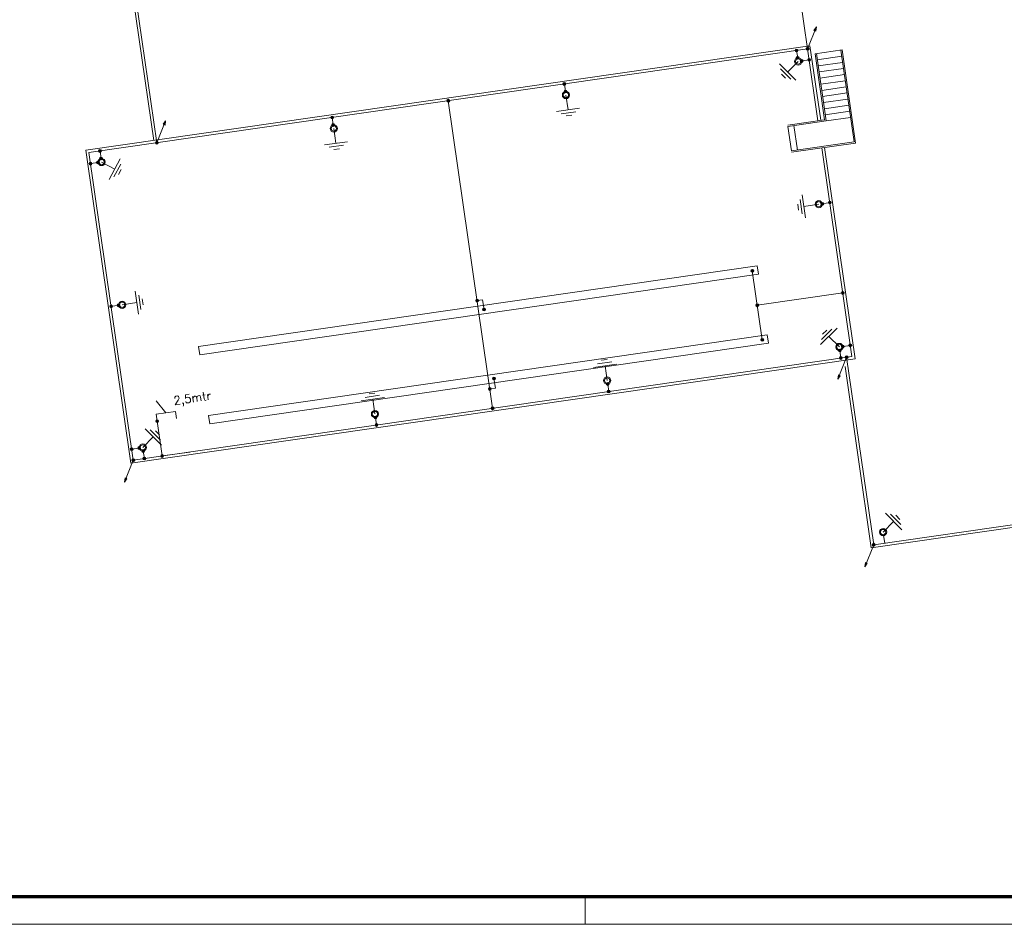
# Model space of a CAD drawing. Header units: millimetres. Extents: x -1609 to 2109, y 0 to 841.
# Tile 3 of 65: x -1253 to -900, y 0 to 324. Entities that reach past the tile are written whole.
import ezdxf

# ---------------------------------------------------------------- set-up
doc = ezdxf.new("R2010")
doc.units = ezdxf.units.MM
for name, color, linetype, lineweight in [('a. Symbolen', 7, 'Continuous', 18), ('a_Gebouw_0.20', 251, 'Continuous', 20), ('a_Tekst 25', 7, 'Continuous', 25), ('b_Aardelektrode', 10, 'Continuous', 18), ('b_Al_50mm²', 10, 'Continuous', 18), ('b_Cu_50mm²', 10, 'Continuous', 18), ('b_Spits', 10, 'Continuous', 18), ('b_Verbinding', 10, 'Continuous', 18)]:
    doc.layers.add(name, color=color, linetype=linetype, lineweight=lineweight)
doc.layers.add('RVB_ALG_TEKENBLAD_ALGEMEEN', color=2, linetype='Continuous')
doc.styles.get("Standard").update_dxf_attribs({"font": 'txt.shx'})

# ---------------------------------------------------------------- blocks, each defined once
blk = doc.blocks.new('PIJL')
at = {"linetype": 'Continuous'}
for p, q in [((-425, -736), (0, 0)), ((-425, -736), (-380, -589)), ((-425, -736), (-320, -624)), ((-377, -597), (-414, -716)), ((-414, -716), (-328, -625)), ((-374, -605), (-402, -697)), ((-402, -697), (-337, -626)), ((-371, -612), (-391, -677)), ((-391, -677), (-345, -627)), ((-320, -624), (-380, -589)), ((-368, -620), (-379, -657)), ((-379, -657), (-353, -629)), ((-328, -625), (-377, -597)), ((-337, -626), (-374, -605)), ((-345, -627), (-371, -612)), ((-353, -629), (-368, -620)), ((-365, -627), (-368, -638)), ((-368, -638), (-361, -630)), ((-361, -630), (-365, -627))]:
    blk.add_line(p, q, dxfattribs=at)
blk = doc.blocks.new('A$C617B9A07')
at = {"layer": 'b_Verbinding'}
blk.add_hatch(color=256, dxfattribs=at).paths.add_polyline_path([(48, 1, 1), (-52, 1, 1)])
at = {"layer": 'b_Verbinding', "linetype": 'Continuous'}
blk.add_circle((-2, 1), 50, dxfattribs=at)
blk = doc.blocks.new('A$C6218D69D')
at = {"layer": 'a. Symbolen'}
for radius in [129, 129, 95]:
    blk.add_circle((0, 0), radius, dxfattribs=at)
blk = doc.blocks.new('A$C6218DA18')
at = {"layer": 'b_Verbinding'}
blk.add_circle((-2, 1), 50, dxfattribs=at)
blk.add_blockref('A$C617B9A07', (0, 0), dxfattribs=at)
blk = doc.blocks.new('A$C621C7B22')
at = {"layer": 'b_Aardelektrode', "transparency": 33554687}
for p, q in [((536, -418), (536, 418)), ((536, 0), (0, 0)), ((641, -261), (641, 261)), ((745, -104), (745, 104))]:
    blk.add_line(p, q, dxfattribs=at)
blk = doc.blocks.new('*U10')
at = {"color": 1, "linetype": 'Continuous', "lineweight": 18}
blk.add_lwpolyline([(-1609, 0), (0, 0), (0, 841), (-1609, 841)], close=True, dxfattribs=at)
at = {"color": 5, "linetype": 'Continuous', "lineweight": 70}
blk.add_lwpolyline([(-1599, 10), (-10, 10), (-10, 831), (-1599, 831)], close=True, dxfattribs=at)
at = {"color": 1, "linetype": 'Continuous', "lineweight": 18, "flags": 128}
blk.add_lwpolyline([(-1050, 10), (-1050, 0)], dxfattribs=at)

msp = doc.modelspace()

# ---------------------------------------------------------------- linework, layer by layer
at = {"layer": 'a_Gebouw_0.20'}
for p, q in [((-1225.28, 422.91), (-1204.82, 281.11)), ((-1229.18, 277.59), (-969.35, 315.08)), ((-969.35, 315.08), (-965.49, 288.33)), ((-1212.98, 165.31), (-1229.18, 277.59)), ((-1188.72, 207.21), (-988.27, 236.13)), ((-988.27, 236.13), (-987.84, 233.16)), ((-987.84, 233.16), (-1188.29, 204.24)), ((-947.35, 134.99), (-286.9, 230.28)), ((-1188.29, 204.24), (-1188.72, 207.21)), ((-953.15, 202.8), (-1212.98, 165.31)), ((-956.74, 200.06), (-947.35, 134.99))]:
    msp.add_line(p, q, dxfattribs=at)
for points in [[(-977.35, 286.61), (-964.12, 288.52), (-967.53, 312.16), (-957.78, 313.56), (-952.97, 280.18), (-975.95, 276.87)], [(-967.04, 312.23), (-963.56, 288.11), (-977.28, 286.13)], [(-976.02, 277.35), (-953.52, 280.6), (-958.27, 313.49)], [(-966.72, 310.04), (-957.95, 311.3)], [(-966.41, 307.84), (-957.64, 309.11)], [(-966.09, 305.65), (-957.32, 306.92)], [(-965.78, 303.46), (-957, 304.72)], [(-965.46, 301.26), (-956.69, 302.53)], [(-965.14, 299.07), (-956.37, 300.34)], [(-964.83, 296.88), (-956.05, 298.14)], [(-964.51, 294.69), (-955.74, 295.95)], [(-964.19, 292.49), (-955.42, 293.76)], [(-963.88, 290.3), (-955.11, 291.56)], [(-975.09, 286.44), (-973.83, 277.67)], [(-963.56, 288.11), (-954.79, 289.37)], [(-977.28, 286.13), (-976.02, 277.35)], [(-964.09, 278.58), (-953.15, 202.8)]]:
    msp.add_lwpolyline(points, dxfattribs=at)
msp.add_lwpolyline([(-1185.15, 182.47), (-984.7, 211.39), (-984.27, 208.42), (-1184.72, 179.5)], close=True, dxfattribs=at)
at = {"layer": 'b_Al_50mm²'}
for p, q in [((-970.2, 313.95), (-990.9, 457.44)), ((-1224.53, 424.73), (-1203.69, 280.26)), ((-1099.12, 295.34), (-1083.21, 185.05)), ((-990.04, 234.36), (-986.47, 209.62)), ((-946.5, 136.13), (-286.25, 231.39)), ((-988.25, 221.99), (-957.57, 226.41)), ((-1088.78, 223.65), (-1086.8, 223.93)), ((-1086.8, 223.93), (-1086.3, 220.47)), ((-956.2, 203.37), (-946.5, 136.13)), ((-1082.23, 192.26), (-1082.73, 195.73)), ((-1084.21, 191.98), (-1082.23, 192.26)), ((-1203.6, 180.42), (-1201.8, 167.94)), ((-1201.8, 167.94), (-1191.9, 169.37)), ((-1201.8, 167.94), (-1201.8, 167.94))]:
    msp.add_line(p, q, dxfattribs=at)
at = {"layer": 'b_Al_50mm²', "color": 3}
for p, q in [((-973.77, 310.69), (-974.16, 313.37)), ((-972.31, 309.6), (-969.63, 309.99)), ((-1057.08, 298.67), (-1057.47, 301.35)), ((-1140.39, 286.65), (-1140.78, 289.33)), ((-1223.71, 274.63), (-1224.09, 277.31)), ((-1224.8, 273.17), (-1227.48, 272.78)), ((-1227.48, 272.78), (-1224.8, 273.17)), ((-964.92, 258.41), (-962.24, 258.8)), ((-1217.41, 221.98), (-1220.09, 221.6)), ((-958.63, 205.76), (-958.24, 203.08)), ((-957.54, 207.22), (-954.86, 207.61)), ((-1041.94, 193.74), (-1041.56, 191.06)), ((-1125.25, 181.72), (-1124.87, 179.04)), ((-1210.03, 170.79), (-1212.71, 170.41)), ((-1208.57, 169.7), (-1208.18, 167.02)), ((-942.93, 139.38), (-942.54, 136.7))]:
    msp.add_line(p, q, dxfattribs=at)
at = {"layer": 'b_Al_50mm²'}
for points in [[(-954.29, 203.65), (-1212.14, 166.45), (-1228.05, 276.74), (-970.2, 313.95), (-966.48, 288.18)], [(-965.08, 278.44), (-954.29, 203.65)]]:
    msp.add_lwpolyline(points, dxfattribs=at)
at = {"layer": 'b_Spits', "linetype": 'Continuous'}
for p, q in [((-1200.5, 183.4), (-1203.9, 187.72)), ((-1197.03, 183.9), (-1203.96, 182.9)), ((-1196.67, 181.42), (-1197.03, 183.9)), ((-1203.6, 180.42), (-1203.96, 182.9))]:
    msp.add_line(p, q, dxfattribs=at)
at = {"layer": 'b_Verbinding'}
for centre in [(-970.2, 313.95), (-970.2, 313.95), (-1099.12, 295.34), (-1203.69, 280.26), (-1203.69, 280.26), (-990.04, 234.36), (-957.57, 226.41), (-1088.78, 223.65), (-1086.3, 220.47), (-988.25, 221.99), (-986.47, 209.62), (-956.2, 203.37), (-956.2, 203.37), (-1082.73, 195.73), (-1084.21, 191.98), (-1083.21, 185.05), (-1203.6, 180.42), (-1212.14, 166.45), (-1201.8, 167.94), (-946.5, 136.13)]:
    msp.add_circle(centre, 0.5, dxfattribs=at)

# ---------------------------------------------------------------- block references
at = {"yscale": 0.009999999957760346, "zscale": 0.009999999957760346}
for p, xscale, rotation in [((-973.59, 309.41), -0.009999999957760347, 16.41999999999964), ((-1056.9, 297.39), -0.009999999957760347, 196.4200000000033), ((-1140.21, 285.37), -0.009999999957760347, 196.4200000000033), ((-958.81, 207.04), 0.009999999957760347, 180.0000000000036), ((-1042.13, 195.02), -0.009999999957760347, 196.4200000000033), ((-1125.44, 183), -0.009999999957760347, 196.4200000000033), ((-1208.75, 170.98), -0.009999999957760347, 196.4200000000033), ((-943.12, 140.66), -0.009999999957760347, 196.4200000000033)]:
    msp.add_blockref('A$C6218D69D', p, dxfattribs=dict(at, xscale=xscale, rotation=rotation))
at = {"xscale": 0.009999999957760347, "yscale": 0.009999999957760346, "zscale": 0.009999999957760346}
for p in [(-1223.52, 273.35), (-966.2, 258.23), (-1216.14, 222.17)]:
    msp.add_blockref('A$C6218D69D', p, dxfattribs=at)
at = {"layer": 'b_Al_50mm²', "color": 3, "yscale": 0.009999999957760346, "zscale": 0.009999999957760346}
for p, xscale, rotation in [((-973.59, 309.41), -0.009999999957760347, 44.99999999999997), ((-1056.9, 297.39), -0.009999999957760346, 98.21000000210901), ((-1140.21, 285.37), -0.009999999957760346, 98.21000000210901), ((-1223.52, 273.35), 0.009999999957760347, 331.420000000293), ((-966.2, 258.23), 0.009999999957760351, 188.2099999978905), ((-1216.14, 222.17), -0.009999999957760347, 188.210000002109), ((-958.81, 207.04), 0.009999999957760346, 135), ((-1042.13, 195.02), 0.009999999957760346, 98.20999999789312), ((-1125.44, 183), 0.009999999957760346, 98.20999999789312), ((-1208.75, 170.98), -0.009999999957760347, 225), ((-943.12, 140.66), -0.009999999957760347, 225)]:
    msp.add_blockref('A$C621C7B22', p, dxfattribs=dict(at, xscale=xscale, rotation=rotation))
at = {"layer": 'b_Al_50mm²', "color": 3, "xscale": 0.009999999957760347, "yscale": 0.009999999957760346, "zscale": 0.009999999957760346}
for p in [(-974.16, 313.37), (-973.77, 310.69), (-972.31, 309.6), (-969.63, 309.99), (-1057.47, 301.35), (-1057.08, 298.67), (-1140.78, 289.33), (-1140.39, 286.65), (-1224.09, 277.31), (-1227.48, 272.78), (-1224.8, 273.17), (-1223.71, 274.63), (-964.92, 258.34), (-962.24, 258.8), (-1220.09, 221.6), (-1217.41, 221.98), (-958.63, 205.76), (-957.54, 207.22), (-954.86, 207.61), (-958.24, 203.08), (-1041.92, 193.75), (-1041.56, 191.06), (-1125.25, 181.72), (-1124.87, 179.04), (-1212.71, 170.41), (-1210.03, 170.79), (-1208.57, 169.7), (-1208.18, 167.02)]:
    msp.add_blockref('A$C6218DA18', p, dxfattribs=at)
at = {"layer": 'b_Cu_50mm²', "yscale": 0.009999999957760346, "zscale": 0.009999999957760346}
for p, xscale, rotation in [((-970.2, 313.95), 0.009999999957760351, 188.210000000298), ((-1203.69, 280.26), 0.009999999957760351, 188.210000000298), ((-956.2, 203.37), 0.009999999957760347, 8.209999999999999), ((-1212.14, 166.45), 0.009999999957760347, 8.209999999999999), ((-946.5, 136.13), 0.009999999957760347, 8.209999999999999)]:
    msp.add_blockref('PIJL', p, dxfattribs=dict(at, xscale=xscale, rotation=rotation))
at = {"layer": 'b_Verbinding', "xscale": 0.009999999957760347, "yscale": 0.009999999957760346, "zscale": 0.009999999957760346}
for p in [(-970.18, 313.94), (-1099.1, 295.34), (-1203.66, 280.25), (-990.01, 234.35), (-957.55, 226.41), (-1088.76, 223.64), (-1086.28, 220.47), (-988.23, 221.98), (-986.44, 209.61), (-956.18, 203.37), (-1082.71, 195.72), (-1084.19, 191.97), (-1083.19, 185.04), (-1203.58, 180.42), (-1212.11, 166.44), (-1201.78, 167.93), (-946.48, 136.12)]:
    msp.add_blockref('A$C617B9A07', p, dxfattribs=at)
at = {"layer": 'RVB_ALG_TEKENBLAD_ALGEMEEN', "transparency": 16777216}
msp.add_blockref('*U10', (0, 0), dxfattribs=at)

# ---------------------------------------------------------------- texts
at = {"layer": 'a_Tekst 25', "linetype": 'Continuous', "insert": (-1184.52, 191.17), "char_height": 3, "width": 20.5, "attachment_point": 3, "rotation": 8.21}
msp.add_mtext('2,5mtr', dxfattribs=at)

doc.saveas('drawing.dxf')
